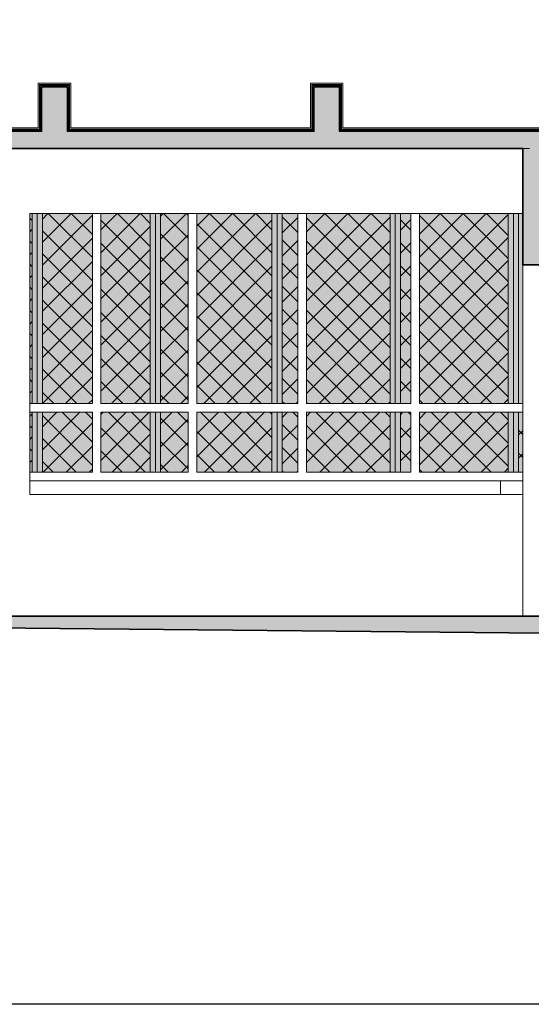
# Model space of a CAD drawing. Header units: millimetres. Extents: x 16698 to 93787, y -21104 to 39413.
# Tile 138 of 256: x 25867 to 26166, y 9527 to 10101. Entities that reach past the tile are written whole.
import ezdxf

# ---------------------------------------------------------------- set-up
doc = ezdxf.new("R2010")
doc.units = ezdxf.units.MM
doc.linetypes.add('HIDDEN', pattern=[9.525, 6.35, -3.175])
for name, color, linetype, lineweight in [('!MODUS_HATCH_ŚCIANA', 254, 'Continuous', 9), ('!MODUS_OPIS', 3, 'Continuous', 13), ('1.Hatch', 4, 'Continuous', 5), ('__MODUS_ŚCIANY', 2, 'Continuous', 35), ('Cienka', 3, 'Continuous', 9), ('Hatch', 4, 'Continuous', 5), ('Okna', 3, 'Continuous', 13), ('Widok', 1, 'Continuous', 15)]:
    doc.layers.add(name, color=color, linetype=linetype, lineweight=lineweight)

msp = doc.modelspace()

# ---------------------------------------------------------------- hatches: boundary and pattern name
at = {"layer": '!MODUS_HATCH_ŚCIANA', "ltscale": 2}
h = msp.add_hatch(color=256, dxfattribs=at)
h.dxf.hatch_style = 1
h.paths.add_polyline_path([(26190.60707, 10026.23322), (26800.60707, 10026.23322), (26800.60707, 9742.23322), (26840.60707, 9742.23322), (26840.60707, 10026.23322), (26848.60707, 10026.23322), (26848.60707, 10062.23322), (26833.60707, 10062.23322), (26833.60707, 10036.23322), (26689.60707, 10036.23322), (26689.60707, 10062.23322), (26674.60707, 10062.23322), (26674.60707, 10036.23322), (26530.60707, 10036.23322), (26530.60707, 10062.23322), (26515.60707, 10062.23322), (26515.60707, 10036.23322), (26371.60707, 10036.23322), (26371.60707, 10062.23322), (26356.60707, 10062.23322), (26356.60707, 10036.23322), (26212.60707, 10036.23322), (26212.60707, 10062.23322), (26197.60707, 10062.23322), (26197.60707, 10036.23322), (26053.60707, 10036.23322), (26053.60707, 10062.23322), (26038.60707, 10062.23322), (26038.60707, 10036.23322), (25894.60707, 10036.23322), (25894.60707, 10062.23322), (25879.60707, 10062.23322), (25879.60707, 10036.23322), (25735.60707, 10036.23322), (25735.60707, 10065.23322), (25720.60707, 10065.23322), (25720.60707, 10021.23322), (25735.60707, 10021.23322), (25735.60707, 10026.23322), (25769.10707, 10026.23322), (25769.10707, 9988.23322), (25800.60707, 9988.23322), (25800.60707, 10026.23322), (26160.60707, 10026.23322), (26160.60707, 9958.23322), (26190.60707, 9958.23322)])
h = msp.add_hatch(color=256, dxfattribs=at)
h.dxf.hatch_style = 1
h.paths.add_polyline_path([(25800.60707, 9824.23322), (25809.60707, 9824.23322), (25809.60707, 9832.23322), (25737.56249, 9832.23322), (25737.56249, 9824.23322), (25769.10707, 9824.23322), (25769.10707, 9747.23322), (26273.60707, 9742.23322), (26273.60707, 9753.23322), (25800.60707, 9753.23322)], flags=17)
at = {"layer": '1.Hatch'}
h = msp.add_hatch(color=254, dxfattribs=at)
h.dxf.hatch_style = 1
h.paths.add_polyline_path([(25872.60707, 9988.23322), (25909.20433, 9988.23322), (25909.20433, 9877.23322), (25872.60707, 9877.23322)])
h = msp.add_hatch(color=254, dxfattribs=at)
h.dxf.hatch_style = 1
h.paths.add_polyline_path([(25965.20433, 9877.23322), (25914.20433, 9877.23322), (25914.20433, 9988.23322), (25965.20433, 9988.23322)])
h = msp.add_hatch(color=254, dxfattribs=at)
h.dxf.hatch_style = 1
h.paths.add_polyline_path([(25970.20433, 9988.23322), (26029.20433, 9988.23322), (26029.20433, 9877.23322), (25970.20433, 9877.23322)])
h = msp.add_hatch(color=254, dxfattribs=at)
h.dxf.hatch_style = 1
h.paths.add_polyline_path([(26095.20433, 9877.23322), (26034.20433, 9877.23322), (26034.20433, 9988.23322), (26095.20433, 9988.23322)])
h = msp.add_hatch(color=254, dxfattribs=at)
h.dxf.hatch_style = 1
h.paths.add_polyline_path([(26100.20433, 9988.23322), (26160.60707, 9988.23322), (26160.60707, 9877.23322), (26100.20433, 9877.23322)])
h = msp.add_hatch(color=254, dxfattribs=at)
h.dxf.hatch_style = 1
h.paths.add_polyline_path([(25872.60707, 9872.23322), (25909.20433, 9872.23322), (25909.20433, 9837.23322), (25872.60707, 9837.23322)])
h = msp.add_hatch(color=254, dxfattribs=at)
h.dxf.hatch_style = 1
h.paths.add_polyline_path([(25914.20433, 9872.23322), (25965.20433, 9872.23322), (25965.20433, 9837.23322), (25914.20433, 9837.23322)])
h = msp.add_hatch(color=254, dxfattribs=at)
h.dxf.hatch_style = 1
h.paths.add_polyline_path([(25970.20433, 9872.23322), (26029.20433, 9872.23322), (26029.20433, 9837.23322), (25970.20433, 9837.23322)])
h = msp.add_hatch(color=254, dxfattribs=at)
h.dxf.hatch_style = 1
h.paths.add_polyline_path([(26034.20433, 9837.23322), (26095.20433, 9837.23322), (26095.20433, 9872.23322), (26034.20433, 9872.23322)])
h = msp.add_hatch(color=254, dxfattribs=at)
h.dxf.hatch_style = 1
h.paths.add_polyline_path([(26160.60707, 9872.23322), (26100.20433, 9872.23322), (26100.20433, 9837.23322), (26160.60707, 9837.23322)])
at = {"layer": 'Hatch', "ltscale": 2}
h = msp.add_hatch(dxfattribs=at)
h.set_pattern_fill('ANSI37', color=256, scale=3)
h.paths.add_polyline_path([(25874.06249, 9985.23322), (25874.06249, 9988.23322), (25872.60707, 9988.23322), (25872.60707, 9877.23322), (25874.06249, 9877.23322)])
h = msp.add_hatch(dxfattribs=at)
h.set_pattern_fill('ANSI37', color=256, scale=3)
h.paths.add_polyline_path([(25909.20433, 9988.23322), (25880.06249, 9988.23322), (25880.06249, 9877.23322), (25909.20433, 9877.23322)])
h = msp.add_hatch(dxfattribs=at)
h.set_pattern_fill('ANSI37', color=256, scale=3)
h.paths.add_polyline_path([(25943.06249, 9988.23322), (25914.20433, 9988.23322), (25914.20433, 9877.23322), (25943.06249, 9877.23322)])
h = msp.add_hatch(dxfattribs=at)
h.set_pattern_fill('ANSI37', color=256, scale=3)
h.paths.add_polyline_path([(25965.20433, 9988.23322), (25949.10707, 9988.23322), (25949.10707, 9877.23322), (25965.20433, 9877.23322)])
h = msp.add_hatch(dxfattribs=at)
h.set_pattern_fill('ANSI37', color=256, scale=3)
h.paths.add_polyline_path([(26014.10707, 9988.23322), (25970.20433, 9988.23322), (25970.20433, 9877.23322), (26014.10707, 9877.23322)])
h = msp.add_hatch(dxfattribs=at)
h.set_pattern_fill('ANSI37', color=256, scale=3)
h.paths.add_polyline_path([(26029.20433, 9988.23322), (26020.10707, 9988.23322), (26020.10707, 9877.23322), (26029.20433, 9877.23322)])
h = msp.add_hatch(dxfattribs=at)
h.set_pattern_fill('ANSI37', color=256, scale=3)
h.paths.add_polyline_path([(26083.10707, 9988.23322), (26034.20433, 9988.23322), (26034.20433, 9877.23322), (26083.10707, 9877.23322)])
h = msp.add_hatch(dxfattribs=at)
h.set_pattern_fill('ANSI37', color=256, scale=3)
h.paths.add_polyline_path([(26095.20433, 9988.23322), (26089.10707, 9988.23322), (26089.10707, 9877.23322), (26095.20433, 9877.23322)])
h = msp.add_hatch(dxfattribs=at)
h.set_pattern_fill('ANSI37', color=256, scale=3)
h.paths.add_polyline_path([(26152.10707, 9988.23322), (26100.20433, 9988.23322), (26100.20433, 9877.23322), (26152.10707, 9877.23322)])
h = msp.add_hatch(dxfattribs=at)
h.set_pattern_fill('ANSI37', color=256, scale=3)
h.paths.add_polyline_path([(25874.06249, 9872.23322), (25872.60707, 9872.23322), (25872.60707, 9837.23322), (25874.06249, 9837.23322)])
h = msp.add_hatch(dxfattribs=at)
h.set_pattern_fill('ANSI37', color=256, scale=3)
h.paths.add_polyline_path([(25909.20433, 9872.23322), (25880.06249, 9872.23322), (25880.06249, 9837.23322), (25909.20433, 9837.23322)])
h = msp.add_hatch(dxfattribs=at)
h.set_pattern_fill('ANSI37', color=256, scale=3)
h.paths.add_polyline_path([(25943.06249, 9872.23322), (25914.20433, 9872.23322), (25914.20433, 9837.23322), (25943.06249, 9837.23322)])
h = msp.add_hatch(dxfattribs=at)
h.set_pattern_fill('ANSI37', color=256, scale=3)
h.paths.add_polyline_path([(25965.20433, 9872.23322), (25949.10707, 9872.23322), (25949.10707, 9837.23322), (25965.20433, 9837.23322)])
h = msp.add_hatch(dxfattribs=at)
h.set_pattern_fill('ANSI37', color=256, scale=3)
h.paths.add_polyline_path([(26014.10707, 9872.23322), (25970.20433, 9872.23322), (25970.20433, 9837.23322), (26014.10707, 9837.23322)])
h = msp.add_hatch(dxfattribs=at)
h.set_pattern_fill('ANSI37', color=256, scale=3)
h.paths.add_polyline_path([(26029.20433, 9872.23322), (26020.10707, 9872.23322), (26020.10707, 9837.23322), (26029.20433, 9837.23322)])
h = msp.add_hatch(dxfattribs=at)
h.set_pattern_fill('ANSI37', color=256, scale=3)
h.paths.add_polyline_path([(26083.10707, 9872.23322), (26034.20433, 9872.23322), (26034.20433, 9837.23322), (26083.10707, 9837.23322)])
h = msp.add_hatch(dxfattribs=at)
h.set_pattern_fill('ANSI37', color=256, scale=3)
h.paths.add_polyline_path([(26095.20433, 9872.23322), (26089.10707, 9872.23322), (26089.10707, 9837.23322), (26095.20433, 9837.23322)])
h = msp.add_hatch(dxfattribs=at)
h.set_pattern_fill('ANSI37', color=256, scale=3)
h.paths.add_polyline_path([(26152.10707, 9872.23322), (26100.20433, 9872.23322), (26100.20433, 9837.23322), (26152.10707, 9837.23322)])
h = msp.add_hatch(dxfattribs=at)
h.set_pattern_fill('ANSI37', color=256, scale=3)
h.paths.add_polyline_path([(26160.60707, 9872.23322), (26158.10707, 9872.23322), (26158.10707, 9837.23322), (26160.60707, 9837.23322)])

# ---------------------------------------------------------------- linework, layer by layer
at = {"layer": '!MODUS_OPIS', "linetype": 'HIDDEN', "ltscale": 2}
for points in [[(25751.78657, 10026.23322), (26989.47062, 10026.23322)], [(25751.78657, 10026.23322), (26989.47062, 10026.23322)], [(25769.10707, 9753.23322), (26411.13392, 9753.23322)]]:
    msp.add_lwpolyline(points, dxfattribs=at)
at = {"layer": '__MODUS_ŚCIANY'}
for points in [[(25720.60707, 10065.23322), (25735.60707, 10065.23322), (25735.60707, 10036.23322), (25879.60707, 10036.23322), (25879.60707, 10062.23322), (25894.60707, 10062.23322), (25894.60707, 10036.23322), (26038.60707, 10036.23322), (26038.60707, 10062.23322), (26053.60707, 10062.23322), (26053.60707, 10036.23322), (26197.60707, 10036.23322)], [(25720.60707, 10065.23322), (25735.60707, 10065.23322), (25735.60707, 10036.23322), (25879.60707, 10036.23322), (25879.60707, 10062.23322), (25894.60707, 10062.23322), (25894.60707, 10036.23322), (26038.60707, 10036.23322), (26038.60707, 10062.23322), (26053.60707, 10062.23322), (26053.60707, 10036.23322), (26197.60707, 10036.23322)], [(26190.60707, 9958.23322), (26160.60707, 9958.23322), (26160.60707, 10026.23322), (25800.60707, 10026.23322)], [(25769.10707, 9747.23322), (25769.10707, 9824.23322), (25737.56249, 9824.23322), (25737.56249, 9832.23322), (25809.60707, 9832.23322), (25809.60707, 9824.23322), (25800.60707, 9824.23322), (25800.60707, 9753.23322), (26273.60707, 9753.23322), (26273.60707, 9742.23322)], [(25769.10707, 9747.23322), (26273.60707, 9742.23322)]]:
    msp.add_lwpolyline(points, dxfattribs=at)
at = {"layer": 'Cienka', "linetype": 'HIDDEN', "const_width": 1}
msp.add_lwpolyline([(25720.60707, 10066.23322), (25736.60707, 10066.23322), (25736.60707, 10037.23322), (25878.60707, 10037.23322), (25878.60707, 10063.23322), (25895.60707, 10063.23322), (25895.60707, 10037.23322), (26037.60707, 10037.23322), (26037.60707, 10063.23322), (26054.60707, 10063.23322), (26054.60707, 10037.23322), (26196.60707, 10037.23322)], dxfattribs=at)
at = {"layer": 'Cienka'}
msp.add_lwpolyline([(25720.60707, 10067.23322), (25737.60707, 10067.23322), (25737.60707, 10038.23322), (25877.60707, 10038.23322), (25877.60707, 10064.23322), (25896.60707, 10064.23322), (25896.60707, 10038.23322), (26036.60707, 10038.23322), (26036.60707, 10064.23322), (26055.60707, 10064.23322), (26055.60707, 10038.23322), (26195.60707, 10038.23322)], dxfattribs=at)
at = {"layer": 'DEFPOINTS', "ltscale": 2}
msp.add_lwpolyline([(21875.11487, 11825.55027), (27619.20481, 11825.55027), (27619.20481, 9526.61475), (21875.11487, 9526.61475)], close=True, dxfattribs=at)
at = {"layer": 'Okna'}
for points in [[(25872.60707, 9988.23322), (25909.20433, 9988.23322), (25909.20433, 9877.23322), (25872.60707, 9877.23322)], [(25872.60707, 9988.23322), (25909.20433, 9988.23322), (25909.20433, 9877.23322), (25872.60707, 9877.23322)], [(26160.60707, 9877.23322), (26100.20433, 9877.23322), (26100.20433, 9988.23322), (26160.60707, 9988.23322)], [(25872.60707, 9837.23322), (25909.20433, 9837.23322), (25909.20433, 9872.23322), (25872.60707, 9872.23322)], [(26160.60707, 9837.23322), (26100.20433, 9837.23322), (26100.20433, 9872.23322), (26160.60707, 9872.23322)]]:
    msp.add_lwpolyline(points, dxfattribs=at)
for points in [[(25965.20433, 9988.23322), (25914.20433, 9988.23322), (25914.20433, 9877.23322), (25965.20433, 9877.23322)], [(26029.20433, 9877.23322), (25970.20433, 9877.23322), (25970.20433, 9988.23322), (26029.20433, 9988.23322)], [(26095.20433, 9988.23322), (26034.20433, 9988.23322), (26034.20433, 9877.23322), (26095.20433, 9877.23322)], [(25914.20433, 9837.23322), (25965.20433, 9837.23322), (25965.20433, 9872.23322), (25914.20433, 9872.23322)], [(25970.20433, 9872.23322), (26029.20433, 9872.23322), (26029.20433, 9837.23322), (25970.20433, 9837.23322)], [(26034.20433, 9872.23322), (26095.20433, 9872.23322), (26095.20433, 9837.23322), (26034.20433, 9837.23322)]]:
    msp.add_lwpolyline(points, close=True, dxfattribs=at)
at = {"layer": 'Widok', "ltscale": 2}
for points in [[(26160.60707, 9988.23322), (25872.60707, 9988.23322)], [(25872.60707, 9988.23322), (25872.60707, 9832.23322)], [(25877.06249, 9877.23322), (25877.06249, 9988.23322), (25872.60707, 9988.23322)], [(25872.60707, 9985.23322), (25872.60707, 9877.23322)], [(25874.06249, 9877.23322), (25874.06249, 9985.23322), (25874.06249, 9988.23322)], [(25877.06249, 9988.23322), (25877.06249, 9877.23322)], [(25880.06249, 9988.23322), (25880.06249, 9877.23322)], [(25943.06249, 9877.23322), (25943.06249, 9988.23322)], [(25946.06249, 9988.23322), (25946.06249, 9877.23322)], [(25946.06249, 9877.23322), (25946.06249, 9988.23322)], [(25949.10707, 9988.23322), (25949.10707, 9877.23322)], [(26014.10707, 9877.23322), (26014.10707, 9988.23322)], [(26017.10707, 9988.23322), (26017.10707, 9877.23322)], [(26017.10707, 9877.23322), (26017.10707, 9988.23322)], [(26020.10707, 9988.23322), (26020.10707, 9877.23322)], [(26083.10707, 9877.23322), (26083.10707, 9988.23322)], [(26086.10707, 9988.23322), (26086.10707, 9877.23322)], [(26086.10707, 9877.23322), (26086.10707, 9988.23322)], [(26089.10707, 9988.23322), (26089.10707, 9877.23322)], [(26152.10707, 9877.23322), (26152.10707, 9988.23322)], [(26155.10707, 9988.23322), (26155.10707, 9877.23322)], [(26155.10707, 9877.23322), (26155.10707, 9988.23322)], [(26158.10707, 9988.23322), (26158.10707, 9877.23322)], [(26160.60707, 9988.23322), (26160.60707, 9835.23322)], [(26160.60707, 9958.23322), (26160.60707, 9753.23322)], [(25872.60707, 9872.23322), (25872.60707, 9837.23322)], [(25874.06249, 9837.23322), (25874.06249, 9872.23322)], [(25877.06249, 9837.23322), (25877.06249, 9872.23322)], [(25877.06249, 9872.23322), (25877.06249, 9837.23322)], [(25880.06249, 9872.23322), (25880.06249, 9837.23322)], [(25943.06249, 9837.23322), (25943.06249, 9872.23322)], [(25946.06249, 9837.23322), (25946.06249, 9872.23322)], [(25946.06249, 9872.23322), (25946.06249, 9837.23322)], [(25949.10707, 9872.23322), (25949.10707, 9837.23322)], [(26014.10707, 9837.23322), (26014.10707, 9872.23322)], [(26017.10707, 9837.23322), (26017.10707, 9872.23322)], [(26017.10707, 9872.23322), (26017.10707, 9837.23322)], [(26020.10707, 9872.23322), (26020.10707, 9837.23322)], [(26083.10707, 9837.23322), (26083.10707, 9872.23322)], [(26086.10707, 9837.23322), (26086.10707, 9872.23322)], [(26086.10707, 9872.23322), (26086.10707, 9837.23322)], [(26089.10707, 9872.23322), (26089.10707, 9837.23322)], [(26152.10707, 9837.23322), (26152.10707, 9872.23322)], [(26155.10707, 9837.23322), (26155.10707, 9872.23322)], [(26155.10707, 9872.23322), (26155.10707, 9837.23322)], [(26158.10707, 9872.23322), (26158.10707, 9837.23322)], [(26160.60707, 9832.23322), (25872.60707, 9832.23322), (25872.60707, 9824.23322), (26160.60707, 9824.23322)], [(26160.60707, 9832.23322), (26147.60707, 9832.23322), (26147.60707, 9824.23322), (26160.60707, 9824.23322)]]:
    msp.add_lwpolyline(points, dxfattribs=at)

doc.saveas('drawing.dxf')
